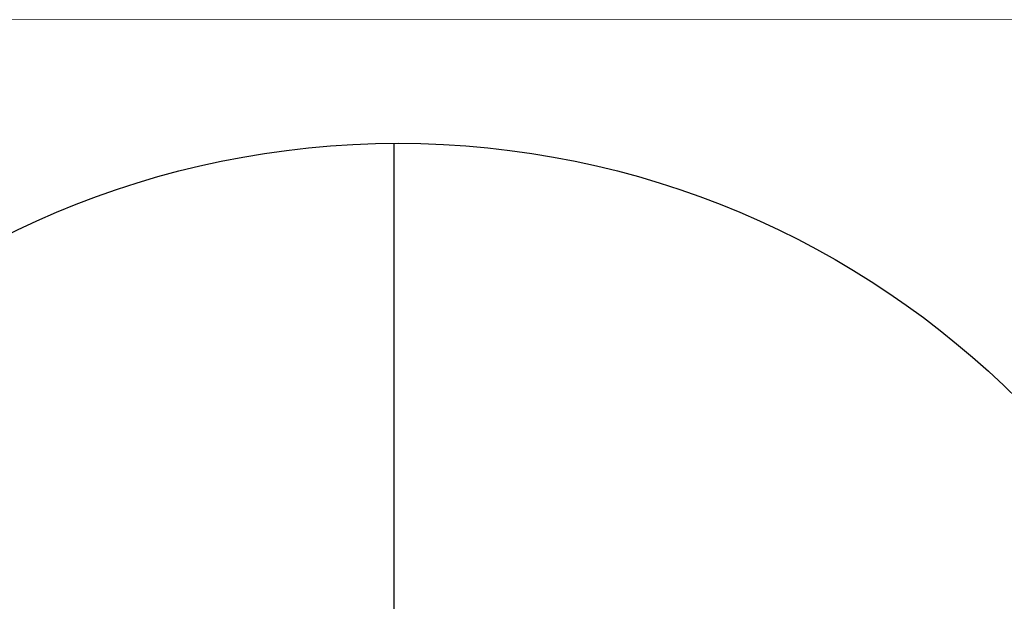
# Model space of a CAD drawing. Header units: metres. Extents: x -1307 to 1311, y -1238 to 1176.
# Tile 8 of 9: x -432 to 714, y 499 to 1176. Entities that reach past the tile are written whole.
import ezdxf
from ezdxf.xclip import XClip

# ---------------------------------------------------------------- set-up
doc = ezdxf.new("R2010")
doc.units = ezdxf.units.M
doc.header["$MEASUREMENT"] = 0
doc.header["$XCLIPFRAME"] = 0
doc.linetypes.add('Wipeout_Contour', pattern=[1, 0, -1])
doc.layers.add('701-L Mapa 1km', color=7, linetype='Continuous')
doc.layers.add('Zrzut ekranu 2023-11-15 13.18.52_2_701-L Mapa 1km', color=7, linetype='Continuous')
for name, color, linetype, lineweight in [('703-L Płaszczyzny podejścia 2D3', 152, 'Continuous', 30), ('Zrzut ekranu 2023-11-15 13.18.52_2_01', 7, 'Continuous', 13), ('Zrzut ekranu 2023-11-15 13.18.52_2_701-L Mapa 1km3', 152, 'Continuous', 30)]:
    doc.layers.add(name, color=color, linetype=linetype, lineweight=lineweight)
picture_1 = doc.add_image_def('image1.png', size_in_pixel=(3440, 1440))

# ---------------------------------------------------------------- blocks, each defined once
blk = doc.blocks.new('Rysunek_1_2', base_point=(-2810.5, -749.4))
at = {"color": 254, "linetype": 'Wipeout_Contour', "lineweight": 0, "ltscale": 6143.210791}
blk.add_wipeout([(-1307.2, -88.4), (1310.8, -88.4), (1310.8, 1176), (-1307.2, 1176)], dxfattribs=at).dxf.layer = 'Zrzut ekranu 2023-11-15 13.18.52_2_701-L Mapa 1km'
at = {"layer": 'Zrzut ekranu 2023-11-15 13.18.52_2_01', "color": 7, "lineweight": 13}
image = blk.add_image(picture_1, insert=(-2810.5, -749.4), size_in_units=(5387.6, 2255.3), dxfattribs=at)
image.set_boundary_path([(-0.5, -0.5), (3439.5, 1439.5)])

msp = doc.modelspace()

# ---------------------------------------------------------------- linework, layer by layer
at = {"layer": 'Zrzut ekranu 2023-11-15 13.18.52_2_701-L Mapa 1km3', "color": 152, "linetype": 'Continuous', "lineweight": 30, "flags": 128}
msp.add_lwpolyline([(-1307.1942, -88.4019), (1310.7758, -88.4019), (1310.7758, 1175.9798), (-1307.1942, 1175.9798)], close=True, dxfattribs=at)

# ---------------------------------------------------------------- next in the draw order: block references
at = {"layer": '701-L Mapa 1km', "color": 152, "linetype": 'Continuous', "lineweight": 30}
ref = msp.add_blockref('Rysunek_1_2', (-2810.5258, -749.4348), dxfattribs=at)
XClip(ref).set_block_clipping_path([(-1307.1891663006, -88.3968809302), (1310.770785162, 1175.9748227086)])

# ---------------------------------------------------------------- next in the draw order: linework, layer by layer
at = {"layer": '703-L Płaszczyzny podejścia 2D3', "color": 152, "linetype": 'Continuous', "lineweight": 30}
msp.add_line((3.6815, 2.3954), (3.6815, 1031.9544), dxfattribs=at)
msp.add_circle((8.2273, 10.355), 1021.6593, dxfattribs=at)

doc.saveas('drawing.dxf')
